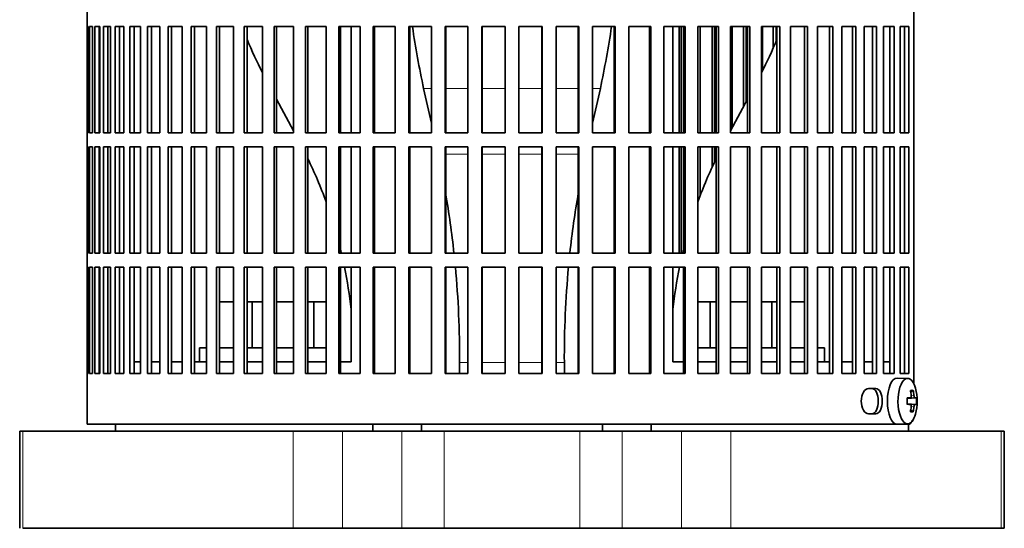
# Model space of a CAD drawing. Header units: millimetres. Extents: x 148 to 904, y -3800 to 2451.
# Tile 10 of 28: x 148 to 361, y -982 to -872. Entities that reach past the tile are written whole.
import ezdxf

# ---------------------------------------------------------------- set-up
doc = ezdxf.new("R2010")
doc.units = ezdxf.units.MM
for name, color, linetype in [('M5X8_UNI7687', 7, 'Continuous'), ('VSI134_ADATTATOR', 7, 'Continuous'), ('VSI134_FILTRO_A', 7, 'Continuous'), ('VSI134_FILTRO_B', 7, 'Continuous'), ('VSI134_SUPPORTO_', 7, 'Continuous')]:
    doc.layers.add(name, color=color, linetype=linetype)

# ---------------------------------------------------------------- blocks, each defined once
blk = doc.blocks.new('SE')
at = {"layer": 'M5X8_UNI7687', "color": 7, "linetype": 'Continuous', "lineweight": 35}
for p, q in [((340.36, -949.89), (338.1, -949.82)), ((341.53, -952.48), (341.02, -952.87)), ((340.26, -954.17), (340.93, -954.1)), ((342.23, -954.12), (340.26, -954.27)), ((342.23, -955.51), (340.26, -955.37)), ((340.93, -955.53), (340.26, -955.46)), ((341.53, -957.15), (341.02, -956.76)), ((338.1, -959.82), (340.36, -959.75))]:
    blk.add_line(p, q, dxfattribs=at)
at = {"layer": 'M5X8_UNI7687', "color": 4, "linetype": 'Continuous', "lineweight": 9}
for p, q in [((341.94, -954.11), (340.26, -954.26)), ((340.26, -954.17), (340.91, -954.11)), ((341.12, -953.66), (341.72, -953.61)), ((340.26, -955.37), (341.94, -955.53)), ((340.91, -955.53), (340.26, -955.46)), ((341.72, -956.02), (341.12, -955.97))]:
    blk.add_line(p, q, dxfattribs=at)
at = {"layer": 'M5X8_UNI7687', "color": 7, "linetype": 'Continuous', "lineweight": 35}
for centre, radius, start, end in [((332.45, -954.82), 10, 343.7273, 16.2727), ((332.83, -954.82), 9.42, 355.7871, 4.2129)]:
    blk.add_arc(centre, radius, start, end, dxfattribs=at)
for centre, major_axis, ratio, start_param, end_param in [((338.07, -954.82), (0, -5), 0.422618, 3.141593, 6.283185), ((340.34, -954.82), (0, -4.93), 0.422618, 2.175256, 6.283185), ((334.45, -957.88), (7.75, 5.06), 0.247104, 0.286808, 0.4365), ((332.53, -954.82), (0, 10), 0.866025, 4.833518, 4.948078), ((332.4, -954.82), (0, 10), 0.939693, 4.833518, 4.948078), ((332.46, -954.97), (9.97, 0.79), 0.036834, 0.556003, 0.670562), ((335.75, -954.82), (0, -9.26), 0.488139, 1.49595, 1.645642), ((332.46, -954.97), (9.97, 0.79), 0.036834, 0.199185, 0.313745), ((332.46, -954.66), (9.97, -0.79), 0.036834, -0.670562, -0.556003), ((332.53, -954.82), (0, -10), 0.866025, 1.335108, 1.449667), ((334.45, -951.75), (7.75, -5.06), 0.247104, -0.4365, -0.286808), ((332.4, -954.82), (0, -10), 0.939693, 1.335108, 1.449667), ((332.46, -954.66), (9.97, -0.79), 0.036834, -0.313745, -0.199185), ((340.34, -954.82), (0, -4.93), 0.422618, 0, 0.966337), ((338.07, -954.82), (0, -5), 0.422618, 0, 0.012961)]:
    blk.add_ellipse(centre, major_axis=major_axis, ratio=ratio, start_param=start_param, end_param=end_param, dxfattribs=at)
for points in [[(340.91, -954.11), (340.92, -954.11), (340.94, -954.1), (340.97, -954.1), (340.99, -954.08), (341.01, -954.07), (341.03, -954.05), (341.05, -954.02), (341.07, -953.99), (341.08, -953.96), (341.1, -953.92), (341.11, -953.88), (341.12, -953.84), (341.13, -953.8), (341.13, -953.75), (341.13, -953.71), (341.13, -953.66), (341.13, -953.63), (341.12, -953.61)], [(341.72, -953.61), (341.73, -953.63), (341.73, -953.66), (341.74, -953.71), (341.75, -953.75), (341.76, -953.8), (341.77, -953.84), (341.78, -953.88), (341.79, -953.92), (341.81, -953.96), (341.82, -953.99), (341.84, -954.02), (341.86, -954.05), (341.87, -954.07), (341.89, -954.08), (341.9, -954.1), (341.92, -954.1), (341.93, -954.11), (341.94, -954.11)], [(341.12, -956.02), (341.13, -956.01), (341.13, -955.97), (341.13, -955.92), (341.13, -955.88), (341.13, -955.84), (341.12, -955.79), (341.11, -955.75), (341.1, -955.71), (341.08, -955.67), (341.07, -955.64), (341.05, -955.61), (341.03, -955.58), (341.01, -955.56), (340.99, -955.55), (340.97, -955.54), (340.94, -955.53), (340.92, -955.53), (340.91, -955.53)], [(341.94, -955.53), (341.93, -955.53), (341.92, -955.53), (341.9, -955.54), (341.89, -955.55), (341.87, -955.56), (341.86, -955.58), (341.84, -955.61), (341.82, -955.64), (341.81, -955.67), (341.79, -955.71), (341.78, -955.75), (341.77, -955.79), (341.76, -955.84), (341.75, -955.88), (341.74, -955.92), (341.73, -955.97), (341.73, -956.01), (341.72, -956.02)]]:
    blk.add_open_spline(points, degree=3, dxfattribs=at)
at = {"layer": 'VSI134_ADATTATOR', "color": 7, "linetype": 'Continuous', "lineweight": 35}
for p, q in [((191.39, -933.32), (194.4, -933.32)), ((197.33, -933.32), (198.42, -933.32)), ((198.42, -933.32), (200.69, -933.32)), ((198.42, -933.32), (198.42, -943.32)), ((203.71, -933.32), (207.38, -933.32)), ((210.47, -933.32), (211.81, -933.32)), ((211.81, -933.32), (214.44, -933.32)), ((211.81, -933.32), (211.81, -943.32)), ((294.94, -933.32), (297.57, -933.32)), ((297.57, -933.32), (297.57, -943.32)), ((297.57, -933.32), (298.91, -933.32)), ((301.99, -933.32), (305.67, -933.32)), ((308.69, -933.32), (310.96, -933.32)), ((310.96, -933.32), (310.96, -943.32)), ((310.96, -933.32), (312.05, -933.32)), ((314.98, -933.32), (317.99, -933.32)), ((187.01, -943.32), (188.57, -943.32)), ((187.01, -943.32), (187.01, -946.32)), ((191.39, -943.32), (194.4, -943.32)), ((197.33, -943.32), (200.69, -943.32)), ((203.71, -943.32), (207.38, -943.32)), ((210.47, -943.32), (214.44, -943.32)), ((294.94, -943.32), (298.91, -943.32)), ((301.99, -943.32), (305.67, -943.32)), ((308.69, -943.32), (312.05, -943.32)), ((314.98, -943.32), (317.99, -943.32)), ((320.81, -943.32), (322.37, -943.32)), ((322.37, -946.32), (322.37, -943.32)), ((148.1, -961.32), (148.79, -961.32)), ((148.1, -961.32), (148.1, -982.32)), ((207.34, -961.32), (148.79, -961.32)), ((207.34, -961.32), (218, -961.32)), ((230.85, -961.32), (218, -961.32)), ((230.85, -961.32), (239.98, -961.32)), ((239.98, -961.32), (269.4, -961.32)), ((269.4, -961.32), (278.53, -961.32)), ((291.38, -961.32), (278.53, -961.32)), ((302.04, -961.32), (291.38, -961.32)), ((360.59, -961.32), (302.04, -961.32)), ((361.28, -961.32), (360.59, -961.32)), ((361.28, -982.32), (361.28, -961.32)), ((148.79, -982.32), (207.34, -982.32)), ((207.34, -982.32), (218, -982.32)), ((230.85, -982.32), (218, -982.32)), ((230.85, -982.32), (239.98, -982.32)), ((239.98, -982.32), (269.4, -982.32)), ((269.4, -982.32), (278.53, -982.32)), ((291.38, -982.32), (278.53, -982.32)), ((302.04, -982.32), (291.38, -982.32)), ((302.04, -982.32), (360.59, -982.32)), ((361.28, -982.32), (360.59, -982.32))]:
    blk.add_line(p, q, dxfattribs=at)
at = {"layer": 'VSI134_ADATTATOR', "color": 4, "linetype": 'Continuous', "lineweight": 9}
for p, q in [((148.79, -961.32), (148.79, -982.32)), ((207.34, -982.32), (207.34, -961.32)), ((218, -982.32), (218, -961.32)), ((230.85, -961.32), (230.85, -982.32)), ((239.98, -961.32), (239.98, -982.32)), ((269.4, -961.32), (269.4, -982.32)), ((278.53, -961.32), (278.53, -982.32)), ((291.38, -961.32), (291.38, -982.32)), ((302.04, -961.32), (302.04, -982.32)), ((360.59, -982.32), (360.59, -961.32))]:
    blk.add_line(p, q, dxfattribs=at)
at = {"layer": 'VSI134_FILTRO_A', "color": 7, "linetype": 'Continuous', "lineweight": 35}
for p, q in [((162.69, -758.82), (162.69, -959.82)), ((341.68, -773.82), (341.68, -951.04)), ((162.7, -873.82), (162.7, -896.82)), ((162.92, -873.82), (162.7, -873.82)), ((162.92, -873.82), (162.92, -896.82)), ((163.18, -873.82), (163.18, -896.82)), ((163.84, -873.82), (163.18, -873.82)), ((163.84, -873.82), (163.84, -896.82)), ((164.36, -873.82), (164.36, -896.82)), ((165.44, -873.82), (164.36, -873.82)), ((165.34, -873.82), (165.34, -896.82)), ((165.44, -873.82), (165.44, -896.82)), ((166.23, -873.82), (166.23, -896.82)), ((167.73, -873.82), (166.23, -873.82)), ((167.18, -873.82), (167.18, -896.82)), ((167.73, -873.82), (167.73, -896.82)), ((168.77, -873.82), (168.77, -896.82)), ((170.68, -873.82), (168.77, -873.82)), ((169.69, -873.82), (169.69, -896.82)), ((170.68, -873.82), (170.68, -896.82)), ((171.96, -873.82), (171.96, -896.82)), ((174.27, -873.82), (171.96, -873.82)), ((172.85, -873.82), (172.85, -896.82)), ((174.27, -873.82), (174.27, -896.82)), ((175.78, -873.82), (175.78, -896.82)), ((178.47, -873.82), (175.78, -873.82)), ((176.63, -873.82), (176.63, -896.82)), ((178.47, -873.82), (178.47, -896.82)), ((180.21, -873.82), (180.21, -896.82)), ((183.25, -873.82), (180.21, -873.82)), ((181, -873.82), (181, -896.82)), ((183.25, -873.82), (183.25, -896.82)), ((185.2, -873.82), (185.2, -896.82)), ((188.57, -873.82), (185.2, -873.82)), ((185.93, -873.82), (185.93, -896.82)), ((188.57, -873.82), (188.57, -896.82)), ((194.4, -873.82), (190.72, -873.82)), ((190.72, -873.82), (190.72, -896.82)), ((191.39, -873.82), (191.39, -896.82)), ((194.4, -873.82), (194.4, -896.82)), ((200.69, -873.82), (196.72, -873.82)), ((196.72, -873.82), (196.72, -896.82)), ((197.33, -873.82), (197.33, -896.82)), ((200.69, -873.82), (200.69, -896.82)), ((207.38, -873.82), (203.17, -873.82)), ((203.17, -873.82), (203.17, -896.82)), ((203.71, -873.82), (203.71, -896.82)), ((207.38, -873.82), (207.38, -896.82)), ((214.44, -873.82), (210.01, -873.82)), ((210.01, -873.82), (210.01, -896.82)), ((210.47, -873.82), (210.47, -896.82)), ((214.44, -873.82), (214.44, -896.82)), ((221.81, -873.82), (217.19, -873.82)), ((217.19, -873.82), (217.19, -896.82)), ((217.57, -873.82), (217.57, -896.82)), ((221.81, -873.82), (221.81, -896.82)), ((229.42, -873.82), (224.65, -873.82)), ((224.65, -873.82), (224.65, -896.82)), ((224.95, -873.82), (224.95, -896.82)), ((229.42, -873.82), (229.42, -896.82)), ((237.23, -873.82), (232.34, -873.82)), ((232.34, -873.82), (232.34, -896.82)), ((232.56, -873.82), (232.56, -896.82)), ((237.23, -873.82), (237.23, -896.82)), ((245.16, -873.82), (240.21, -873.82)), ((240.21, -873.82), (240.21, -896.82)), ((240.34, -873.82), (240.34, -896.82)), ((245.16, -873.82), (245.16, -896.82)), ((253.18, -873.82), (248.18, -873.82)), ((248.18, -873.82), (248.18, -896.82)), ((248.22, -873.82), (248.22, -896.82)), ((253.18, -873.82), (253.18, -896.82)), ((261.2, -873.82), (256.2, -873.82)), ((256.2, -873.82), (256.2, -896.82)), ((261.16, -873.82), (261.16, -896.82)), ((261.2, -873.82), (261.2, -896.82)), ((269.17, -873.82), (264.22, -873.82)), ((264.22, -873.82), (264.22, -896.82)), ((269.04, -873.82), (269.04, -896.82)), ((269.17, -873.82), (269.17, -896.82)), ((277.04, -873.82), (272.15, -873.82)), ((272.15, -873.82), (272.15, -896.82)), ((276.82, -873.82), (276.82, -896.82)), ((277.04, -873.82), (277.04, -896.82)), ((284.73, -873.82), (279.96, -873.82)), ((279.96, -873.82), (279.96, -896.82)), ((284.43, -873.82), (284.43, -896.82)), ((284.73, -873.82), (284.73, -896.82)), ((292.19, -873.82), (287.57, -873.82)), ((287.57, -873.82), (287.57, -896.82)), ((291.81, -873.82), (291.81, -896.82)), ((292.19, -873.82), (292.19, -896.82)), ((299.37, -873.82), (294.94, -873.82)), ((294.94, -873.82), (294.94, -896.82)), ((298.91, -873.82), (298.91, -896.82)), ((299.37, -873.82), (299.37, -896.82)), ((306.21, -873.82), (301.99, -873.82)), ((301.99, -873.82), (301.99, -896.82)), ((305.67, -873.82), (305.67, -896.82)), ((306.21, -873.82), (306.21, -896.82)), ((312.66, -873.82), (308.69, -873.82)), ((308.69, -873.82), (308.69, -896.82)), ((312.05, -873.82), (312.05, -896.82)), ((312.66, -873.82), (312.66, -896.82)), ((318.66, -873.82), (314.98, -873.82)), ((314.98, -873.82), (314.98, -896.82)), ((317.99, -873.82), (317.99, -896.82)), ((318.66, -873.82), (318.66, -896.82)), ((324.18, -873.82), (320.81, -873.82)), ((320.81, -873.82), (320.81, -896.82)), ((323.45, -873.82), (323.45, -896.82)), ((324.18, -873.82), (324.18, -896.82)), ((329.17, -873.82), (326.13, -873.82)), ((326.13, -873.82), (326.13, -896.82)), ((328.38, -873.82), (328.38, -896.82)), ((329.17, -873.82), (329.17, -896.82)), ((333.6, -873.82), (330.91, -873.82)), ((330.91, -873.82), (330.91, -896.82)), ((332.75, -873.82), (332.75, -896.82)), ((333.6, -873.82), (333.6, -896.82)), ((337.42, -873.82), (335.11, -873.82)), ((335.11, -873.82), (335.11, -896.82)), ((336.53, -873.82), (336.53, -896.82)), ((337.42, -873.82), (337.42, -896.82)), ((340.61, -873.82), (338.7, -873.82)), ((338.7, -873.82), (338.7, -896.82)), ((339.69, -873.82), (339.69, -896.82)), ((340.61, -873.82), (340.61, -896.82)), ((162.92, -896.82), (162.7, -896.82)), ((163.84, -896.82), (163.18, -896.82)), ((165.44, -896.82), (164.36, -896.82)), ((167.73, -896.82), (166.23, -896.82)), ((170.68, -896.82), (168.77, -896.82)), ((174.27, -896.82), (171.96, -896.82)), ((178.47, -896.82), (175.78, -896.82)), ((183.25, -896.82), (180.21, -896.82)), ((188.57, -896.82), (185.2, -896.82)), ((194.4, -896.82), (190.72, -896.82)), ((200.69, -896.82), (196.72, -896.82)), ((207.38, -896.82), (203.17, -896.82)), ((214.44, -896.82), (210.01, -896.82)), ((221.81, -896.82), (217.19, -896.82)), ((229.42, -896.82), (224.65, -896.82)), ((237.23, -896.82), (232.34, -896.82)), ((245.16, -896.82), (240.21, -896.82)), ((253.18, -896.82), (248.18, -896.82)), ((261.2, -896.82), (256.2, -896.82)), ((269.17, -896.82), (264.22, -896.82)), ((277.04, -896.82), (272.15, -896.82)), ((284.73, -896.82), (279.96, -896.82)), ((292.19, -896.82), (287.57, -896.82)), ((299.37, -896.82), (294.94, -896.82)), ((306.21, -896.82), (301.99, -896.82)), ((312.66, -896.82), (308.69, -896.82)), ((318.66, -896.82), (314.98, -896.82)), ((324.18, -896.82), (320.81, -896.82)), ((329.17, -896.82), (326.13, -896.82)), ((333.6, -896.82), (330.91, -896.82)), ((337.42, -896.82), (335.11, -896.82)), ((340.61, -896.82), (338.7, -896.82)), ((162.7, -899.82), (162.7, -922.82)), ((162.92, -899.82), (162.7, -899.82)), ((162.92, -899.82), (162.92, -922.82)), ((163.18, -899.82), (163.18, -922.82)), ((163.84, -899.82), (163.18, -899.82)), ((163.84, -899.82), (163.84, -922.82)), ((164.36, -899.82), (164.36, -922.82)), ((165.44, -899.82), (164.36, -899.82)), ((165.34, -899.82), (165.34, -922.82)), ((165.44, -899.82), (165.44, -922.82)), ((166.23, -899.82), (166.23, -922.82)), ((167.73, -899.82), (166.23, -899.82)), ((167.18, -899.82), (167.18, -922.82)), ((167.73, -899.82), (167.73, -922.82)), ((168.77, -899.82), (168.77, -922.82)), ((170.68, -899.82), (168.77, -899.82)), ((169.69, -899.82), (169.69, -922.82)), ((170.68, -899.82), (170.68, -922.82)), ((171.96, -899.82), (171.96, -922.82)), ((174.27, -899.82), (171.96, -899.82)), ((172.85, -899.82), (172.85, -922.82)), ((174.27, -899.82), (174.27, -922.82)), ((175.78, -899.82), (175.78, -922.82)), ((178.47, -899.82), (175.78, -899.82)), ((176.63, -899.82), (176.63, -922.82)), ((178.47, -899.82), (178.47, -922.82)), ((180.21, -899.82), (180.21, -922.82)), ((183.25, -899.82), (180.21, -899.82)), ((181, -899.82), (181, -922.82)), ((183.25, -899.82), (183.25, -922.82)), ((185.2, -899.82), (185.2, -922.82)), ((188.57, -899.82), (185.2, -899.82)), ((185.93, -899.82), (185.93, -922.82)), ((188.57, -899.82), (188.57, -922.82)), ((194.4, -899.82), (190.72, -899.82)), ((190.72, -899.82), (190.72, -922.82)), ((191.39, -899.82), (191.39, -922.82)), ((194.4, -899.82), (194.4, -922.82)), ((200.69, -899.82), (196.72, -899.82)), ((196.72, -899.82), (196.72, -922.82)), ((197.33, -899.82), (197.33, -922.82)), ((200.69, -899.82), (200.69, -922.82)), ((207.38, -899.82), (203.17, -899.82)), ((203.17, -899.82), (203.17, -922.82)), ((203.71, -899.82), (203.71, -922.82)), ((207.38, -899.82), (207.38, -922.82)), ((214.44, -899.82), (210.01, -899.82)), ((210.01, -899.82), (210.01, -922.82)), ((210.47, -899.82), (210.47, -922.82)), ((214.44, -899.82), (214.44, -922.82)), ((221.81, -899.82), (217.19, -899.82)), ((217.19, -899.82), (217.19, -922.82)), ((217.57, -899.82), (217.57, -922.82)), ((221.81, -899.82), (221.81, -922.82)), ((229.42, -899.82), (224.65, -899.82)), ((224.65, -899.82), (224.65, -922.82)), ((224.95, -899.82), (224.95, -922.82)), ((229.42, -899.82), (229.42, -922.82)), ((237.23, -899.82), (232.34, -899.82)), ((232.34, -899.82), (232.34, -922.82)), ((232.56, -899.82), (232.56, -922.82)), ((237.23, -899.82), (237.23, -922.82)), ((245.16, -899.82), (240.21, -899.82)), ((240.21, -899.82), (240.21, -922.82)), ((240.34, -899.82), (240.34, -922.82)), ((245.16, -899.82), (245.16, -922.82)), ((253.18, -899.82), (248.18, -899.82)), ((248.18, -899.82), (248.18, -922.82)), ((248.22, -899.82), (248.22, -922.82)), ((253.18, -899.82), (253.18, -922.82)), ((261.2, -899.82), (256.2, -899.82)), ((256.2, -899.82), (256.2, -922.82)), ((261.16, -899.82), (261.16, -922.82)), ((261.2, -899.82), (261.2, -922.82)), ((269.17, -899.82), (264.22, -899.82)), ((264.22, -899.82), (264.22, -922.82)), ((269.04, -899.82), (269.04, -922.82)), ((269.17, -899.82), (269.17, -922.82)), ((277.04, -899.82), (272.15, -899.82)), ((272.15, -899.82), (272.15, -922.82)), ((276.82, -899.82), (276.82, -922.82)), ((277.04, -899.82), (277.04, -922.82)), ((284.73, -899.82), (279.96, -899.82)), ((279.96, -899.82), (279.96, -922.82)), ((284.43, -899.82), (284.43, -922.82)), ((284.73, -899.82), (284.73, -922.82)), ((292.19, -899.82), (287.57, -899.82)), ((287.57, -899.82), (287.57, -922.82)), ((291.81, -899.82), (291.81, -922.82)), ((292.19, -899.82), (292.19, -922.82)), ((299.37, -899.82), (294.94, -899.82)), ((294.94, -899.82), (294.94, -922.82)), ((298.91, -899.82), (298.91, -922.82)), ((299.37, -899.82), (299.37, -922.82)), ((306.21, -899.82), (301.99, -899.82)), ((301.99, -899.82), (301.99, -922.82)), ((305.67, -899.82), (305.67, -922.82)), ((306.21, -899.82), (306.21, -922.82)), ((312.66, -899.82), (308.69, -899.82)), ((308.69, -899.82), (308.69, -922.82)), ((312.05, -899.82), (312.05, -922.82)), ((312.66, -899.82), (312.66, -922.82)), ((318.66, -899.82), (314.98, -899.82)), ((314.98, -899.82), (314.98, -922.82)), ((317.99, -899.82), (317.99, -922.82)), ((318.66, -899.82), (318.66, -922.82)), ((324.18, -899.82), (320.81, -899.82)), ((320.81, -899.82), (320.81, -922.82)), ((323.45, -899.82), (323.45, -922.82)), ((324.18, -899.82), (324.18, -922.82)), ((329.17, -899.82), (326.13, -899.82)), ((326.13, -899.82), (326.13, -922.82)), ((328.38, -899.82), (328.38, -922.82)), ((329.17, -899.82), (329.17, -922.82)), ((333.6, -899.82), (330.91, -899.82)), ((330.91, -899.82), (330.91, -922.82)), ((332.75, -899.82), (332.75, -922.82)), ((333.6, -899.82), (333.6, -922.82)), ((337.42, -899.82), (335.11, -899.82)), ((335.11, -899.82), (335.11, -922.82)), ((336.53, -899.82), (336.53, -922.82)), ((337.42, -899.82), (337.42, -922.82)), ((340.61, -899.82), (338.7, -899.82)), ((338.7, -899.82), (338.7, -922.82)), ((339.69, -899.82), (339.69, -922.82)), ((340.61, -899.82), (340.61, -922.82)), ((162.92, -922.82), (162.7, -922.82)), ((163.84, -922.82), (163.18, -922.82)), ((165.44, -922.82), (164.36, -922.82)), ((167.73, -922.82), (166.23, -922.82)), ((170.68, -922.82), (168.77, -922.82)), ((174.27, -922.82), (171.96, -922.82)), ((178.47, -922.82), (175.78, -922.82)), ((183.25, -922.82), (180.21, -922.82)), ((188.57, -922.82), (185.2, -922.82)), ((194.4, -922.82), (190.72, -922.82)), ((200.69, -922.82), (196.72, -922.82)), ((207.38, -922.82), (203.17, -922.82)), ((214.44, -922.82), (210.01, -922.82)), ((221.81, -922.82), (217.19, -922.82)), ((229.42, -922.82), (224.65, -922.82)), ((237.23, -922.82), (232.34, -922.82)), ((245.16, -922.82), (240.21, -922.82)), ((253.18, -922.82), (248.18, -922.82)), ((261.2, -922.82), (256.2, -922.82)), ((269.17, -922.82), (264.22, -922.82)), ((277.04, -922.82), (272.15, -922.82)), ((284.73, -922.82), (279.96, -922.82)), ((292.19, -922.82), (287.57, -922.82)), ((299.37, -922.82), (294.94, -922.82)), ((306.21, -922.82), (301.99, -922.82)), ((312.66, -922.82), (308.69, -922.82)), ((318.66, -922.82), (314.98, -922.82)), ((324.18, -922.82), (320.81, -922.82)), ((329.17, -922.82), (326.13, -922.82)), ((333.6, -922.82), (330.91, -922.82)), ((337.42, -922.82), (335.11, -922.82)), ((340.61, -922.82), (338.7, -922.82)), ((162.7, -925.82), (162.7, -948.82)), ((162.92, -925.82), (162.7, -925.82)), ((162.92, -925.82), (162.92, -948.82)), ((163.18, -925.82), (163.18, -948.82)), ((163.84, -925.82), (163.18, -925.82)), ((163.84, -925.82), (163.84, -948.82)), ((164.36, -925.82), (164.36, -948.82)), ((165.44, -925.82), (164.36, -925.82)), ((165.34, -925.82), (165.34, -948.82)), ((165.44, -925.82), (165.44, -948.82)), ((166.23, -925.82), (166.23, -948.82)), ((167.73, -925.82), (166.23, -925.82)), ((167.18, -925.82), (167.18, -948.82)), ((167.73, -925.82), (167.73, -948.82)), ((168.77, -925.82), (168.77, -948.82)), ((170.68, -925.82), (168.77, -925.82)), ((169.69, -925.82), (169.69, -948.82)), ((170.68, -925.82), (170.68, -948.82)), ((171.96, -925.82), (171.96, -948.82)), ((174.27, -925.82), (171.96, -925.82)), ((172.85, -925.82), (172.85, -948.82)), ((174.27, -925.82), (174.27, -948.82)), ((175.78, -925.82), (175.78, -948.82)), ((178.47, -925.82), (175.78, -925.82)), ((176.63, -925.82), (176.63, -948.82)), ((178.47, -925.82), (178.47, -948.82)), ((180.21, -925.82), (180.21, -948.82)), ((183.25, -925.82), (180.21, -925.82)), ((181, -925.82), (181, -948.82)), ((183.25, -925.82), (183.25, -948.82)), ((185.2, -925.82), (185.2, -948.82)), ((188.57, -925.82), (185.2, -925.82)), ((185.93, -925.82), (185.93, -948.82)), ((188.57, -925.82), (188.57, -948.82)), ((194.4, -925.82), (190.72, -925.82)), ((190.72, -925.82), (190.72, -948.82)), ((191.39, -925.82), (191.39, -948.82)), ((194.4, -925.82), (194.4, -948.82)), ((200.69, -925.82), (196.72, -925.82)), ((196.72, -925.82), (196.72, -948.82)), ((197.33, -925.82), (197.33, -948.82)), ((200.69, -925.82), (200.69, -948.82)), ((207.38, -925.82), (203.17, -925.82)), ((203.17, -925.82), (203.17, -948.82)), ((203.71, -925.82), (203.71, -948.82)), ((207.38, -925.82), (207.38, -948.82)), ((214.44, -925.82), (210.01, -925.82)), ((210.01, -925.82), (210.01, -948.82)), ((210.47, -925.82), (210.47, -948.82)), ((214.44, -925.82), (214.44, -948.82)), ((221.81, -925.82), (217.19, -925.82)), ((217.19, -925.82), (217.19, -948.82)), ((217.57, -925.82), (217.57, -948.82)), ((221.81, -925.82), (221.81, -948.82)), ((229.42, -925.82), (224.65, -925.82)), ((224.65, -925.82), (224.65, -948.82)), ((224.95, -925.82), (224.95, -948.82)), ((229.42, -925.82), (229.42, -948.82)), ((237.23, -925.82), (232.34, -925.82)), ((232.34, -925.82), (232.34, -948.82)), ((232.56, -925.82), (232.56, -948.82)), ((237.23, -925.82), (237.23, -948.82)), ((245.16, -925.82), (240.21, -925.82)), ((240.21, -925.82), (240.21, -948.82)), ((240.34, -925.82), (240.34, -948.82)), ((245.16, -925.82), (245.16, -948.82)), ((253.18, -925.82), (248.18, -925.82)), ((248.18, -925.82), (248.18, -948.82)), ((248.22, -925.82), (248.22, -948.82)), ((253.18, -925.82), (253.18, -948.82)), ((261.2, -925.82), (256.2, -925.82)), ((256.2, -925.82), (256.2, -948.82)), ((261.16, -925.82), (261.16, -948.82)), ((261.2, -925.82), (261.2, -948.82)), ((269.17, -925.82), (264.22, -925.82)), ((264.22, -925.82), (264.22, -948.82)), ((269.04, -925.82), (269.04, -948.82)), ((269.17, -925.82), (269.17, -948.82)), ((277.04, -925.82), (272.15, -925.82)), ((272.15, -925.82), (272.15, -948.82)), ((276.82, -925.82), (276.82, -948.82)), ((277.04, -925.82), (277.04, -948.82)), ((284.73, -925.82), (279.96, -925.82)), ((279.96, -925.82), (279.96, -948.82)), ((284.43, -925.82), (284.43, -948.82)), ((284.73, -925.82), (284.73, -948.82)), ((292.19, -925.82), (287.57, -925.82)), ((287.57, -925.82), (287.57, -948.82)), ((291.81, -925.82), (291.81, -948.82)), ((292.19, -925.82), (292.19, -948.82)), ((299.37, -925.82), (294.94, -925.82)), ((294.94, -925.82), (294.94, -948.82)), ((298.91, -925.82), (298.91, -948.82)), ((299.37, -925.82), (299.37, -948.82)), ((306.21, -925.82), (301.99, -925.82)), ((301.99, -925.82), (301.99, -948.82)), ((305.67, -925.82), (305.67, -948.82)), ((306.21, -925.82), (306.21, -948.82)), ((312.66, -925.82), (308.69, -925.82)), ((308.69, -925.82), (308.69, -948.82)), ((312.05, -925.82), (312.05, -948.82)), ((312.66, -925.82), (312.66, -948.82)), ((318.66, -925.82), (314.98, -925.82)), ((314.98, -925.82), (314.98, -948.82)), ((317.99, -925.82), (317.99, -948.82)), ((318.66, -925.82), (318.66, -948.82)), ((324.18, -925.82), (320.81, -925.82)), ((320.81, -925.82), (320.81, -948.82)), ((323.45, -925.82), (323.45, -948.82)), ((324.18, -925.82), (324.18, -948.82)), ((329.17, -925.82), (326.13, -925.82)), ((326.13, -925.82), (326.13, -948.82)), ((328.38, -925.82), (328.38, -948.82)), ((329.17, -925.82), (329.17, -948.82)), ((333.6, -925.82), (330.91, -925.82)), ((330.91, -925.82), (330.91, -948.82)), ((332.75, -925.82), (332.75, -948.82)), ((333.6, -925.82), (333.6, -948.82)), ((337.42, -925.82), (335.11, -925.82)), ((335.11, -925.82), (335.11, -948.82)), ((336.53, -925.82), (336.53, -948.82)), ((337.42, -925.82), (337.42, -948.82)), ((340.61, -925.82), (338.7, -925.82)), ((338.7, -925.82), (338.7, -948.82)), ((339.69, -925.82), (339.69, -948.82)), ((340.61, -925.82), (340.61, -948.82)), ((162.92, -948.82), (162.7, -948.82)), ((163.84, -948.82), (163.18, -948.82)), ((165.44, -948.82), (164.36, -948.82)), ((167.73, -948.82), (166.23, -948.82)), ((170.68, -948.82), (168.77, -948.82)), ((174.27, -948.82), (171.96, -948.82)), ((178.47, -948.82), (175.78, -948.82)), ((183.25, -948.82), (180.21, -948.82)), ((188.57, -948.82), (185.2, -948.82)), ((194.4, -948.82), (190.72, -948.82)), ((200.69, -948.82), (196.72, -948.82)), ((207.38, -948.82), (203.17, -948.82)), ((214.44, -948.82), (210.01, -948.82)), ((221.81, -948.82), (217.19, -948.82)), ((229.42, -948.82), (224.65, -948.82)), ((237.23, -948.82), (232.34, -948.82)), ((245.16, -948.82), (240.21, -948.82)), ((253.18, -948.82), (248.18, -948.82)), ((261.2, -948.82), (256.2, -948.82)), ((269.17, -948.82), (264.22, -948.82)), ((277.04, -948.82), (272.15, -948.82)), ((284.73, -948.82), (279.96, -948.82)), ((292.19, -948.82), (287.57, -948.82)), ((299.37, -948.82), (294.94, -948.82)), ((306.21, -948.82), (301.99, -948.82)), ((312.66, -948.82), (308.69, -948.82)), ((318.66, -948.82), (314.98, -948.82)), ((324.18, -948.82), (320.81, -948.82)), ((329.17, -948.82), (326.13, -948.82)), ((333.6, -948.82), (330.91, -948.82)), ((337.42, -948.82), (335.11, -948.82)), ((340.61, -948.82), (338.7, -948.82)), ((333.47, -952.07), (331.85, -952.07)), ((331.85, -957.57), (333.47, -957.57)), ((340.65, -959.82), (162.69, -959.82))]:
    blk.add_line(p, q, dxfattribs=at)
for points, knots in [([(331.85, -957.57), (331.45, -957.57), (331.06, -957.27), (330.49, -956.25), (330.32, -955.53), (330.32, -954.1), (330.48, -953.39), (331.06, -952.36), (331.45, -952.07), (331.85, -952.07)], [0, 0, 0, 0, 0.25, 0.25, 0.5, 0.5, 0.75, 0.75, 1, 1, 1, 1]), ([(332.61, -952.07), (332.98, -952.07), (333.34, -952.36), (333.85, -953.38), (333.99, -954.1), (333.99, -955.53), (333.85, -956.25), (333.34, -957.27), (332.98, -957.57), (332.61, -957.57)], [0, 0, 0, 0, 0.25, 0.25, 0.5, 0.5, 0.75, 0.75, 1, 1, 1, 1]), ([(333.47, -957.57), (333.84, -957.57), (334.2, -957.27), (334.71, -956.25), (334.85, -955.53), (334.85, -954.1), (334.71, -953.39), (334.2, -952.36), (333.84, -952.07), (333.47, -952.07)], [0, 0, 0, 0, 0.25, 0.25, 0.5, 0.5, 0.75, 0.75, 1, 1, 1, 1]), ([(340.65, -959.82), (340.73, -959.82), (340.79, -959.8), (340.93, -959.72), (340.99, -959.66), (341.12, -959.51), (341.18, -959.42), (341.27, -959.23), (341.31, -959.14), (341.35, -959.04)], [0, 0, 0, 0, 0.125, 0.125, 0.25, 0.25, 0.375, 0.375, 0.4684921, 0.4684921, 0.4684921, 0.4684921])]:
    blk.add_open_spline(points, degree=3, knots=knots, dxfattribs=at)
at = {"layer": 'VSI134_FILTRO_B', "color": 7, "linetype": 'Continuous', "lineweight": 35}
for p, q in [((290.87, -873.82), (290.87, -896.82)), ((291.29, -873.82), (291.29, -896.82)), ((295.4, -873.82), (295.4, -896.82)), ((298.01, -873.82), (298.01, -896.82)), ((298.51, -873.82), (298.51, -896.82)), ((302.34, -873.82), (302.34, -895.73)), ((304.82, -873.82), (304.82, -891.08)), ((305.39, -873.82), (305.39, -890.01)), ((308.91, -873.82), (308.91, -883.38)), ((311.25, -873.82), (311.25, -878.48)), ((311.89, -873.82), (311.89, -876.99)), ((290.87, -899.82), (290.87, -922.82)), ((291.29, -899.82), (291.29, -922.82)), ((295.4, -899.82), (295.4, -910.48)), ((298.01, -899.82), (298.01, -904.23)), ((298.51, -899.82), (298.51, -903.16))]:
    blk.add_line(p, q, dxfattribs=at)
at = {"layer": 'VSI134_SUPPORTO_', "color": 7, "linetype": 'Continuous', "lineweight": 35}
for p, q in [((170.62, -896.82), (170.62, -873.82)), ((219.87, -873.82), (219.87, -896.82)), ((289.51, -873.82), (289.51, -896.82)), ((338.76, -896.82), (338.76, -873.82)), ((235.56, -887.2), (237.23, -894.73)), ((272.15, -894.73), (273.82, -887.2)), ((207.38, -896.38), (203.71, -889.48)), ((301.99, -896.38), (305.67, -889.48)), ((170.62, -922.82), (170.62, -899.82)), ((219.87, -899.82), (219.87, -922.82)), ((289.51, -899.82), (289.51, -922.82)), ((338.76, -922.82), (338.76, -899.82)), ((170.62, -946.32), (170.62, -925.82)), ((219.87, -925.82), (219.87, -946.32)), ((289.51, -925.82), (289.51, -946.32)), ((338.76, -946.32), (338.76, -925.82)), ((170.68, -946.32), (170.62, -946.32)), ((174.27, -946.32), (172.85, -946.32)), ((178.47, -946.32), (176.63, -946.32)), ((183.25, -946.32), (181, -946.32)), ((188.57, -946.32), (185.93, -946.32)), ((194.4, -946.32), (191.39, -946.32)), ((200.69, -946.32), (197.33, -946.32)), ((207.38, -946.32), (203.71, -946.32)), ((214.44, -946.32), (210.47, -946.32)), ((219.87, -946.32), (217.57, -946.32)), ((243.35, -946.43), (243.35, -948.82)), ((266.03, -948.82), (266.03, -946.43)), ((289.51, -946.32), (291.81, -946.32)), ((294.94, -946.32), (298.91, -946.32)), ((301.99, -946.32), (305.67, -946.32)), ((308.69, -946.32), (312.05, -946.32)), ((314.98, -946.32), (317.99, -946.32)), ((320.81, -946.32), (323.45, -946.32)), ((326.13, -946.32), (328.38, -946.32)), ((330.91, -946.32), (332.75, -946.32)), ((335.11, -946.32), (336.53, -946.32)), ((338.7, -946.32), (338.76, -946.32)), ((168.83, -959.82), (168.83, -961.32)), ((224.54, -961.32), (224.54, -959.82)), ((224.54, -961.32), (230.85, -961.32)), ((235.08, -961.32), (235.08, -959.82)), ((274.3, -961.32), (274.3, -959.82)), ((284.84, -961.32), (278.53, -961.32)), ((284.84, -959.82), (284.84, -961.32)), ((340.55, -961.32), (340.55, -959.82))]:
    blk.add_line(p, q, dxfattribs=at)
at = {"layer": 'VSI134_SUPPORTO_', "color": 4, "linetype": 'Continuous', "lineweight": 9}
for p, q in [((235.56, -887.2), (237.23, -887.2)), ((240.34, -887.2), (245.16, -887.2)), ((248.22, -887.2), (253.18, -887.2)), ((256.2, -887.2), (261.16, -887.2)), ((264.22, -887.2), (269.04, -887.2)), ((272.15, -887.2), (273.82, -887.2)), ((245.16, -901.43), (240.34, -901.43)), ((253.18, -901.43), (248.22, -901.43)), ((261.16, -901.43), (256.2, -901.43)), ((269.04, -901.43), (264.22, -901.43)), ((245.16, -946.43), (243.35, -946.43)), ((253.18, -946.43), (248.22, -946.43)), ((261.16, -946.43), (256.2, -946.43)), ((266.03, -946.43), (264.22, -946.43))]:
    blk.add_line(p, q, dxfattribs=at)
at = {"layer": 'VSI134_SUPPORTO_', "color": 7, "linetype": 'Continuous', "lineweight": 35}
for centre, radius, start, end in [((451.71, -840.98), 221.04, 188.5515, 192.0711), ((53.94, -840.59), 224.77, 348.0322, 351.4987), ((30.74, -945.61), 212.61, 6.157, 9.683), ((475.21, -945.26), 209.19, 170.2411, 173.8367), ((30.74, -945.61), 212.61, 359.7799, 5.3483), ((475.21, -945.26), 209.19, 174.6622, 180.3206)]:
    blk.add_arc(centre, radius, start, end, dxfattribs=at)
for centre, major_axis, start_param, end_param in [((273.17, -839.7), (0, -90), 5.134895, 5.224562), ((236.21, -839.7), (0, -90), 1.058623, 1.14829), ((132.74, -946.43), (0, 95), 5.086295, 5.195316), ((376.64, -946.43), (0, 95), 1.08787, 1.196891), ((132.74, -946.43), (0, 95), -1.319579, -1.31136), ((376.64, -946.43), (0, 95), 1.31136, 1.319579), ((132.74, -946.43), (0, 95), 4.833287, 4.931134), ((376.64, -946.43), (0, 95), 1.352052, 1.449898)]:
    blk.add_ellipse(centre, major_axis=major_axis, ratio=0.92388, start_param=start_param, end_param=end_param, dxfattribs=at)

msp = doc.modelspace()

# ---------------------------------------------------------------- block references
msp.add_blockref('SE', (0, 0))

doc.saveas('drawing.dxf')
